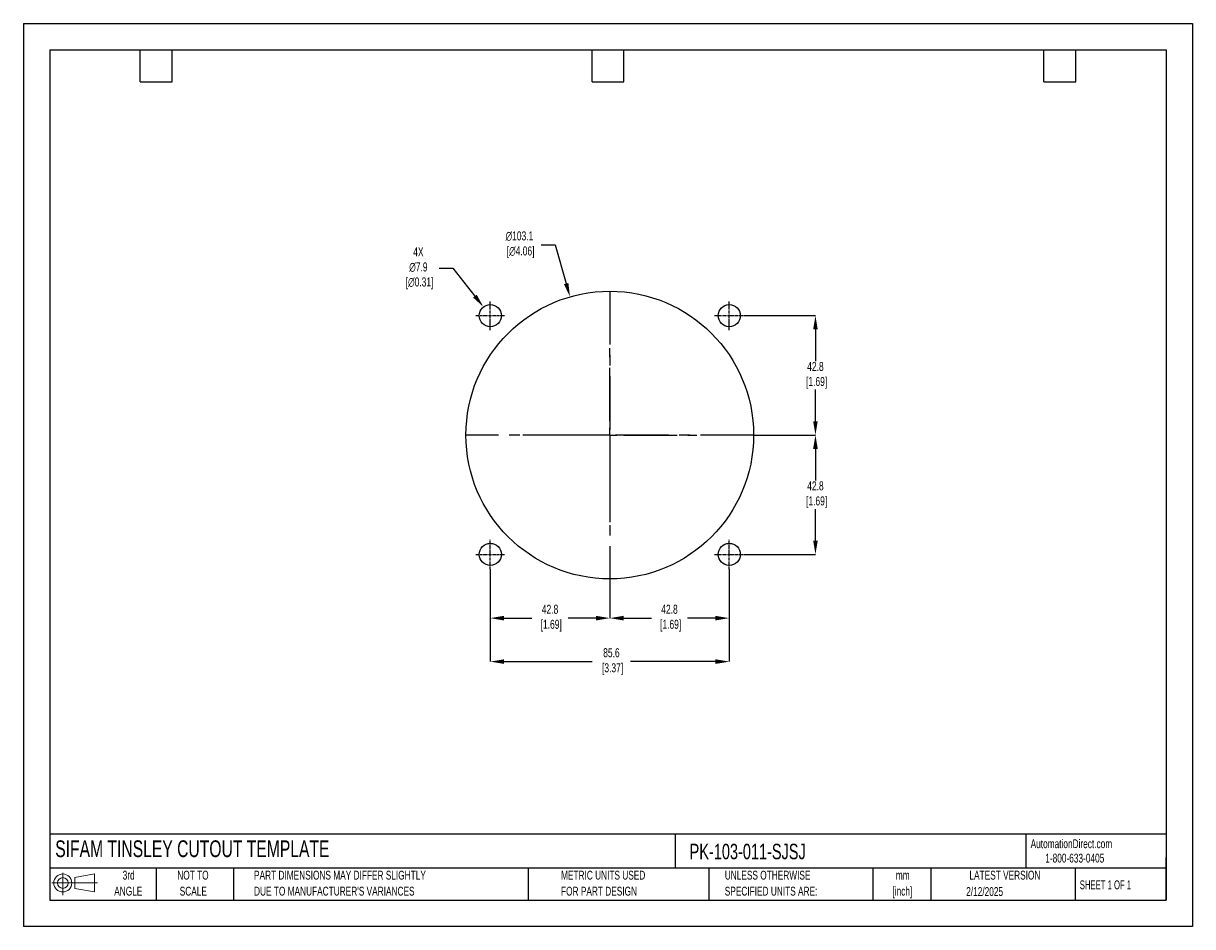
# Model space of a CAD drawing. Header units: millimetres. Extents: x 0 to 419, y 0 to 324.
import ezdxf

# ---------------------------------------------------------------- set-up
doc = ezdxf.new("R2010")
doc.units = ezdxf.units.MM
doc.header["$LTSCALE"] = 1.5
doc.header["$PDSIZE"] = -1
doc.linetypes.add('CENTERX2', pattern=[20.32, 12.7, -2.54, 2.54, -2.54])
for name, color, linetype in [('1', 7, 'Continuous'), ('CENTER', 40, 'CENTERX2'), ('SLD-DEFPOINTS', 7, 'Continuous')]:
    doc.layers.add(name, color=color, linetype=linetype)
doc.layers.add('DIMENSIONS', color=140, linetype='Continuous', lineweight=25)
doc.layers.add('TEXT', color=140, linetype='Continuous', lineweight=25)
doc.styles.add('SLDTEXTSTYLE0', font='TXT', dxfattribs={"width": 0.7})
doc.styles.add('SLDTEXTSTYLE1', font='TXT', dxfattribs={"width": 0.65})
doc.dimstyles.new('SLDDIMSTYLE0', dxfattribs={"dimtxt": 3.237012, "dimasz": 4.953, "dimexe": 0, "dimexo": 0.0625, "dimgap": 0.809253, "dimtad": 0, "dimtih": 1, "dimtoh": 1, "dimrnd": 1e-09, "dimzin": 12, "dimdsep": 46, "dimtxsty": 'SLDTEXTSTYLE0', "dimsah": 1, "dimcen": 0, "dimadec": 0, "dimazin": 3, "dimtfac": 1, "dimtofl": 0, "dimtmove": 0, "dimatfit": 3, "dimfxl": 0, "dimfrac": 2, "dimtolj": 1, "dimtzin": 12, "dimarcsym": 0})

# ---------------------------------------------------------------- blocks, each defined once
blk = doc.blocks.new('Block11')
at = {"color": 7, "linetype": 'Continuous', "lineweight": 18}
for p, q in [((0, 4.32), (16.31, 4.32)), ((3.88, 7.97), (3.88, 0)), ((8.22, 6.25), (15.26, 7.55)), ((8.22, 2.39), (8.22, 6.25)), ((15.26, 7.55), (15.26, 1.1)), ((8.22, 2.39), (15.26, 1.1))]:
    blk.add_line(p, q, dxfattribs=at)
for radius in [3.23, 1.93]:
    blk.add_circle((3.88, 4.32), radius, dxfattribs=at)
blk = doc.blocks.new('Block12')
at = {"layer": 'SLD-DEFPOINTS'}
blk.add_blockref('Block11', (0, 0), dxfattribs=at)
blk = doc.blocks.new('SW_NOTE_0_1')
at = {"layer": 'TEXT', "color": 0, "linetype": 'CENTERX2', "lineweight": 18, "char_height": 3.175, "attachment_point": 2, "style": 'SLDTEXTSTYLE0'}
for s, insert in [('mm', (4.27, 4.09)), ('[inch]', (4.14, -1.64))]:
    blk.add_mtext(s, dxfattribs=dict(at, insert=insert))
blk = doc.blocks.new('SW_NOTE_0_2')
at = {"layer": 'TEXT', "color": 0, "linetype": 'CENTERX2', "lineweight": 18, "char_height": 3.175, "attachment_point": 1, "style": 'SLDTEXTSTYLE0'}
for s, insert in [('UNLESS OTHERWISE', (0, 4.09)), ('SPECIFIED UNITS ARE:', (0, -1.64))]:
    blk.add_mtext(s, dxfattribs=dict(at, insert=insert))
blk = doc.blocks.new('SW_NOTE_0_3')
at = {"layer": 'TEXT', "color": 0, "linetype": 'CENTERX2', "lineweight": 18, "char_height": 3.175, "attachment_point": 1, "style": 'SLDTEXTSTYLE0'}
for s, insert in [('PART DIMENSIONS MAY DIFFER SLIGHTLY', (0, 4.09)), ("DUE TO MANUFACTURER'S VARIANCES", (0, -1.64))]:
    blk.add_mtext(s, dxfattribs=dict(at, insert=insert))
blk = doc.blocks.new('SW_NOTE_0_4')
at = {"layer": 'TEXT', "color": 0, "linetype": 'CENTERX2', "lineweight": 18, "char_height": 3.175, "attachment_point": 2, "style": 'SLDTEXTSTYLE0'}
for s, insert in [('NOT TO', (7.89, 4.09)), ('SCALE', (8.03, -1.64))]:
    blk.add_mtext(s, dxfattribs=dict(at, insert=insert))
blk = doc.blocks.new('SW_NOTE_0_5')
at = {"layer": 'TEXT', "color": 0, "linetype": 'CENTERX2', "lineweight": 18, "char_height": 3.175, "attachment_point": 2, "style": 'SLDTEXTSTYLE0'}
for s, insert in [('3rd', (3.47, 4.09)), ('ANGLE', (3.33, -1.64))]:
    blk.add_mtext(s, dxfattribs=dict(at, insert=insert))
blk = doc.blocks.new('SW_NOTE_0_6')
at = {"layer": 'TEXT', "color": 0, "linetype": 'CENTERX2', "lineweight": 18, "char_height": 3.175, "attachment_point": 1, "style": 'SLDTEXTSTYLE0'}
for s, insert in [('METRIC UNITS USED', (0, 4.09)), ('FOR PART DESIGN', (0, -1.64))]:
    blk.add_mtext(s, dxfattribs=dict(at, insert=insert))
blk = doc.blocks.new('SW_CENTERMARKSYMBOL_0')
at = {"layer": 'CENTER', "color": 0}
for p, q in [((0, 5.08), (0, 31.2)), ((-5.08, 0), (-31.2, 0)), ((0, 0), (-2.54, 0)), ((0, 0), (0, 2.54)), ((0, 0), (0, -2.54)), ((0, 0), (2.54, 0)), ((5.08, 0), (31.2, 0)), ((0, -5.08), (0, -31.2))]:
    blk.add_line(p, q, dxfattribs=at)
blk = doc.blocks.new('*D21')
at = {"layer": 'Defpoints', "color": 0}
for p in [(253, 128.21), (210.19, 124.69), (253, 110.61)]:
    blk.add_point(p, dxfattribs=at)
at = {"layer": 'DIMENSIONS', "color": 0, "lineweight": -2}
for p, q in [((253, 128.15), (253, 110.61)), ((210.19, 124.63), (210.19, 110.61)), ((215.14, 110.61), (225.12, 110.61)), ((248.05, 110.61), (238.07, 110.61))]:
    blk.add_line(p, q, dxfattribs=at)
at = {"layer": 'DIMENSIONS', "color": 0}
for points in [[(215.14, 111.44), (215.14, 109.78), (210.19, 110.61)], [(248.05, 111.44), (248.05, 109.78), (253, 110.61)]]:
    blk.add_solid(points, dxfattribs=at)
at = {"layer": 'DIMENSIONS', "color": 0, "insert": (231.59, 110.61), "char_height": 3.237, "attachment_point": 5, "style": 'SLDTEXTSTYLE0'}
blk.add_mtext('\\A1;42.8\\P [1.69]', dxfattribs=at)
blk = doc.blocks.new('*D22')
at = {"layer": 'Defpoints', "color": 0}
for p in [(167.37, 128.21), (253, 128.21), (253, 95.02)]:
    blk.add_point(p, dxfattribs=at)
at = {"layer": 'DIMENSIONS', "color": 0, "lineweight": -2}
for p, q in [((167.37, 128.15), (167.37, 95.02)), ((253, 128.15), (253, 95.02)), ((172.32, 95.02), (203.93, 95.02)), ((248.05, 95.02), (217.64, 95.02))]:
    blk.add_line(p, q, dxfattribs=at)
at = {"layer": 'DIMENSIONS', "color": 0}
for points in [[(172.32, 95.85), (172.32, 94.2), (167.37, 95.02)], [(248.05, 95.85), (248.05, 94.2), (253, 95.02)]]:
    blk.add_solid(points, dxfattribs=at)
at = {"layer": 'DIMENSIONS', "color": 0, "insert": (210.78, 95.02), "char_height": 3.237, "attachment_point": 5, "style": 'SLDTEXTSTYLE0'}
blk.add_mtext('\\A1;85.6\\P [3.37]', dxfattribs=at)
blk = doc.blocks.new('*D23')
at = {"layer": 'Defpoints', "color": 0}
for p in [(261.75, 176.25), (258.22, 133.44), (283.91, 133.44)]:
    blk.add_point(p, dxfattribs=at)
at = {"layer": 'DIMENSIONS', "color": 0, "lineweight": -2}
for p, q in [((261.81, 176.25), (283.91, 176.25)), ((283.91, 171.3), (283.91, 159.97)), ((283.91, 138.39), (283.91, 149.72)), ((258.28, 133.44), (283.91, 133.44))]:
    blk.add_line(p, q, dxfattribs=at)
at = {"layer": 'DIMENSIONS', "color": 0}
for points in [[(283.09, 171.3), (284.74, 171.3), (283.91, 176.25)], [(283.09, 138.39), (284.74, 138.39), (283.91, 133.44)]]:
    blk.add_solid(points, dxfattribs=at)
at = {"layer": 'DIMENSIONS', "color": 0, "insert": (283.91, 154.85), "char_height": 3.237, "attachment_point": 5, "style": 'SLDTEXTSTYLE0'}
blk.add_mtext('\\A1;42.8\\P [1.69]', dxfattribs=at)
blk = doc.blocks.new('*D24')
at = {"layer": 'Defpoints', "color": 0}
for p in [(258.22, 219.07), (261.75, 176.25), (283.91, 176.25)]:
    blk.add_point(p, dxfattribs=at)
at = {"layer": 'DIMENSIONS', "color": 0, "lineweight": -2}
for p, q in [((258.28, 219.07), (283.91, 219.07)), ((283.91, 214.12), (283.91, 202.79)), ((283.91, 181.21), (283.91, 192.54)), ((261.81, 176.25), (283.91, 176.25))]:
    blk.add_line(p, q, dxfattribs=at)
at = {"layer": 'DIMENSIONS', "color": 0}
for points in [[(283.09, 214.12), (284.74, 214.12), (283.91, 219.07)], [(283.09, 181.21), (284.74, 181.21), (283.91, 176.25)]]:
    blk.add_solid(points, dxfattribs=at)
at = {"layer": 'DIMENSIONS', "color": 0, "insert": (283.91, 197.66), "char_height": 3.237, "attachment_point": 5, "style": 'SLDTEXTSTYLE0'}
blk.add_mtext('\\A1;42.8\\P [1.69]', dxfattribs=at)
blk = doc.blocks.new('*D25')
at = {"layer": 'Defpoints', "color": 0}
for p in [(167.37, 128.21), (210.19, 124.69), (167.37, 110.61)]:
    blk.add_point(p, dxfattribs=at)
at = {"layer": 'DIMENSIONS', "color": 0, "lineweight": -2}
for p, q in [((167.37, 128.15), (167.37, 110.61)), ((210.19, 124.63), (210.19, 110.61)), ((172.32, 110.61), (182.3, 110.61)), ((205.23, 110.61), (195.25, 110.61))]:
    blk.add_line(p, q, dxfattribs=at)
at = {"layer": 'DIMENSIONS', "color": 0}
for points in [[(172.32, 111.44), (172.32, 109.78), (167.37, 110.61)], [(205.23, 111.44), (205.23, 109.78), (210.19, 110.61)]]:
    blk.add_solid(points, dxfattribs=at)
at = {"layer": 'DIMENSIONS', "color": 0, "insert": (188.78, 110.61), "char_height": 3.237, "attachment_point": 5, "style": 'SLDTEXTSTYLE0'}
blk.add_mtext('\\A1;42.8\\P [1.69]', dxfattribs=at)
blk = doc.blocks.new('*D28')
at = {"layer": 'Defpoints', "color": 0}
for p in [(195.93, 225.81), (224.44, 126.7)]:
    blk.add_point(p, dxfattribs=at)
at = {"layer": 'DIMENSIONS', "color": 0, "lineweight": -2}
for p, q in [((185.61, 244.48), (190.56, 244.48)), ((190.56, 244.48), (194.56, 230.57))]:
    blk.add_line(p, q, dxfattribs=at)
at = {"layer": 'DIMENSIONS', "color": 0}
blk.add_solid([(195.35, 230.79), (193.77, 230.34), (195.93, 225.81)], dxfattribs=at)
at = {"layer": 'DIMENSIONS', "color": 0, "insert": (177.81, 244.48), "char_height": 3.237, "attachment_point": 5, "style": 'SLDTEXTSTYLE0'}
blk.add_mtext('\\A1;∅103.1\\P [∅4.06]', dxfattribs=at)
blk = doc.blocks.new('*D29')
at = {"layer": 'Defpoints', "color": 0}
for p in [(164.91, 222.18), (169.83, 215.96)]:
    blk.add_point(p, dxfattribs=at)
at = {"layer": 'DIMENSIONS', "color": 0, "lineweight": -2}
for p, q in [((149.01, 236.05), (153.96, 236.05)), ((153.96, 236.05), (161.84, 226.07))]:
    blk.add_line(p, q, dxfattribs=at)
at = {"layer": 'DIMENSIONS', "color": 0}
blk.add_solid([(162.49, 226.58), (161.19, 225.56), (164.91, 222.18)], dxfattribs=at)
at = {"layer": 'DIMENSIONS', "color": 0, "insert": (141.59, 236.05), "char_height": 3.237, "attachment_point": 5, "style": 'SLDTEXTSTYLE0'}
blk.add_mtext('\\A1;4X\\P∅7.9\\P [∅0.31]', dxfattribs=at)

msp = doc.modelspace()

# ---------------------------------------------------------------- linework, layer by layer
at = {"color": 7, "linetype": 'Continuous'}
for p, q in [((0, 323.85), (0, 0)), ((0, 323.85), (419.1, 323.85)), ((419.1, 323.85), (419.1, 0)), ((419.1, 0), (0, 0))]:
    msp.add_line(p, q, dxfattribs=at)
at = {"layer": '1', "color": 1, "linetype": 'Continuous'}
for centre, radius in [((210.19, 176.25), 51.56), ((167.37, 219.07), 3.97), ((253, 219.07), 3.97), ((167.37, 133.44), 3.97), ((253, 133.44), 3.97)]:
    msp.add_circle(centre, radius, dxfattribs=at)
at = {"layer": 'CENTER'}
for p, q in [((210.19, 227.82), (210.19, 124.69)), ((261.75, 176.25), (158.62, 176.25))]:
    msp.add_line(p, q, dxfattribs=at)
at = {"layer": 'CENTER', "ltscale": 0.05}
for p, q in [((167.37, 213.85), (167.37, 224.29)), ((253, 213.85), (253, 224.29)), ((162.15, 219.07), (172.59, 219.07)), ((247.78, 219.07), (258.22, 219.07)), ((167.37, 128.22), (167.37, 138.66)), ((253, 128.22), (253, 138.66)), ((162.15, 133.44), (172.59, 133.44)), ((247.78, 133.44), (258.22, 133.44))]:
    msp.add_line(p, q, dxfattribs=at)
at = {"layer": 'TEXT'}
for p, q in [((9.52, 314.32), (409.57, 314.32)), ((9.52, 314.32), (9.52, 9.52)), ((41.91, 302.89), (41.91, 314.32)), ((53.34, 302.89), (53.34, 314.32)), ((203.83, 302.89), (203.83, 314.32)), ((215.26, 302.89), (215.26, 314.32)), ((365.76, 302.89), (365.76, 314.32)), ((377.19, 302.89), (377.19, 314.32)), ((409.57, 314.32), (409.57, 9.52)), ((41.91, 302.89), (53.34, 302.89)), ((203.83, 302.89), (215.26, 302.89)), ((365.76, 302.89), (377.19, 302.89)), ((409.57, 33.19), (9.52, 33.19)), ((233.64, 33.19), (233.64, 20.95)), ((359.36, 33.19), (359.36, 20.95)), ((409.57, 9.52), (409.57, 24.77)), ((409.57, 20.95), (9.52, 20.95)), ((47.62, 20.95), (47.62, 9.52)), ((75.32, 20.95), (75.32, 9.52)), ((180.97, 20.95), (180.97, 9.52)), ((245.67, 20.95), (245.67, 9.52)), ((304.54, 20.95), (304.54, 9.52)), ((325.22, 20.95), (325.22, 9.52)), ((377.02, 20.95), (377.02, 9.52)), ((9.52, 9.52), (409.57, 9.52))]:
    msp.add_line(p, q, dxfattribs=at)

# ---------------------------------------------------------------- block references
at = {"layer": 'CENTER'}
msp.add_blockref('SW_CENTERMARKSYMBOL_0', (210.19, 176.25), dxfattribs=at)
at = {"layer": 'SLD-DEFPOINTS'}
msp.add_blockref('Block12', (10.26, 11.33), dxfattribs=at)
at = {"layer": 'TEXT', "linetype": 'CENTERX2', "lineweight": 18}
for name, p in [('SW_NOTE_0_5', (34.27, 15.95)), ('SW_NOTE_0_4', (52.89, 15.95)), ('SW_NOTE_0_3', (82.68, 15.95)), ('SW_NOTE_0_6', (192.72, 15.95)), ('SW_NOTE_0_2', (251.41, 15.95)), ('SW_NOTE_0_1', (310.93, 15.95))]:
    msp.add_blockref(name, p, dxfattribs=at)

# ---------------------------------------------------------------- texts
at = {"layer": 'TEXT', "linetype": 'CENTERX2', "lineweight": 25, "attachment_point": 1, "style": 'SLDTEXTSTYLE0'}
for s, insert, char_height in [('SIFAM TINSLEY CUTOUT TEMPLATE', (11.42, 30.93), 6), ('PK-103-011-SJSJ', (238.81, 29.71), 5.5562)]:
    msp.add_mtext(s, dxfattribs=dict(at, insert=insert, char_height=char_height))
at = {"layer": 'TEXT', "linetype": 'CENTERX2', "lineweight": 18, "char_height": 3.175}
for s, insert, attachment_point, style in [('AutomationDirect.com', (361.04, 31.31), 1, 'SLDTEXTSTYLE0'), ('1-800-633-0405', (366.29, 26.16), 1, 'SLDTEXTSTYLE0'), ('LATEST VERSION', (351.83, 20.05), 2, 'SLDTEXTSTYLE0'), ('2/12/2025', (344.55, 14.16), 2, 'SLDTEXTSTYLE0'), ('SHEET 1 OF 1', (378.66, 16.58), 1, 'SLDTEXTSTYLE1')]:
    msp.add_mtext(s, dxfattribs=dict(at, insert=insert, attachment_point=attachment_point, style=style))

# ---------------------------------------------------------------- dimensions: what is measured, and where the dimension line sits
at = {"layer": 'DIMENSIONS'}
for p1, p2, text, picture, middle in [((224.44, 126.7), (195.93, 225.81), '<>\\P[]', '*D28', (177.81, 244.48)), ((169.83, 215.96), (164.91, 222.18), '4X\\P<>\\P[]', '*D29', (141.59, 236.05))]:
    dim = msp.add_diameter_dim_2p(p1=p1, p2=p2, text=text, dimstyle='SLDDIMSTYLE0', override={"dimdec": 1}, dxfattribs=at)
    dim.commit()
    dim.dimension.update_dxf_attribs({"geometry": picture, "text_midpoint": middle, "dimtype": 163})
for base, p1, p2, picture, middle in [((283.91, 176.25), (258.22, 219.07), (261.75, 176.25), '*D24', (283.91, 197.66)), ((283.91, 133.44), (261.75, 176.25), (258.22, 133.44), '*D23', (283.91, 154.85))]:
    dim = msp.add_linear_dim(base=base, p1=p1, p2=p2, angle=90, text='<>\\P[]', dimstyle='SLDDIMSTYLE0', override={"dimdec": 1}, dxfattribs=at)
    dim.commit()
    dim.dimension.update_dxf_attribs({"geometry": picture, "text_midpoint": middle})
dim = msp.add_linear_dim(base=(253, 95.02), p1=(167.37, 128.21), p2=(253, 128.21), text='<>\\P[]', dimstyle='SLDDIMSTYLE0', override={"dimdec": 1}, dxfattribs=at)
dim.commit()
dim.dimension.update_dxf_attribs({"geometry": '*D22', "text_midpoint": (210.78, 95.02), "dimtype": 160})
for base, p2, picture, middle in [((167.37, 110.61), (167.37, 128.21), '*D25', (188.78, 110.61)), ((253, 110.61), (253, 128.21), '*D21', (231.59, 110.61))]:
    dim = msp.add_linear_dim(base=base, p1=(210.19, 124.69), p2=p2, text='<>\\P[]', dimstyle='SLDDIMSTYLE0', override={"dimdec": 1}, dxfattribs=at)
    dim.commit()
    dim.dimension.update_dxf_attribs({"geometry": picture, "text_midpoint": middle})

doc.saveas('drawing.dxf')
